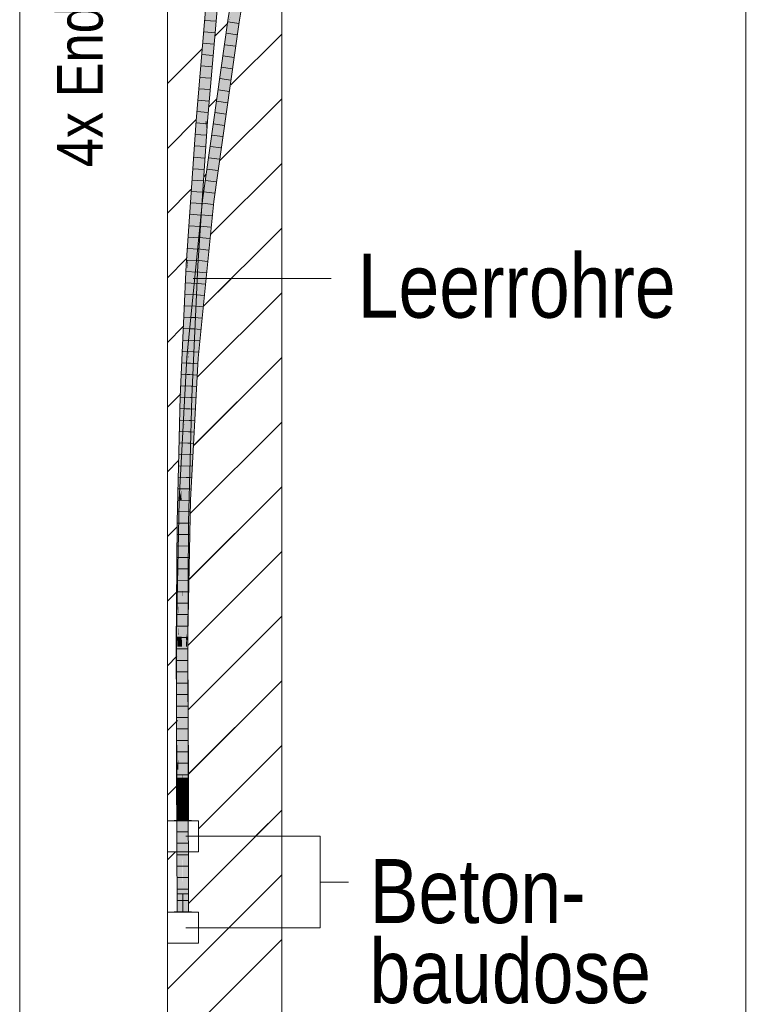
# Model space of a CAD drawing. Extents: x -620 to 3480, y 62 to 1102.
# Tile 238 of 256: x 175 to 191, y 917 to 939. Entities that reach past the tile are written whole.
import ezdxf
from ezdxf.lldxf.tags import DXFTag

# ---------------------------------------------------------------- set-up
doc = ezdxf.new("R2010")
doc.units = 0
doc.layers.get('0').update_dxf_attribs({"lineweight": 13})
for name, color, linetype, lineweight, true_color in [('E_Betonbaudose', 1, 'Continuous', 13, 0xff0000), ('E_Detail_Beschriftung', 7, 'Continuous', 13, 0x009900), ('E_Detail_Wandschraffur', 7, 'Continuous', 5, 0xc0c0c0), ('E_Leerrohr 25-A06G9STU8I', 7, 'Continuous', 9, 0xff8000), ('E_Leerrohr 25-Shading', 7, 'Continuous', 9, 0xff8000)]:
    doc.layers.add(name, color=color, linetype=linetype, lineweight=lineweight, true_color=true_color)
doc.layers.add('E_Detail_Linie_Text_Bem', color=7, linetype='Continuous', lineweight=13)
doc.styles.get("Standard").update_dxf_attribs({"font": 'ARIALN.TTF'})
tags = doc.linetypes.add('fein_strichliert', pattern=[4, 1, -2, 1]).pattern_tags.tags
tags[8:9] = [DXFTag(74, 4), DXFTag(75, 0), DXFTag(340, '0'), DXFTag(46, 0.0), DXFTag(50, 0.0), DXFTag(44, 0.0), DXFTag(45, 0.0)]
tags[6:7] = [DXFTag(74, 4), DXFTag(75, 0), DXFTag(340, '0'), DXFTag(46, 0.0), DXFTag(50, 0.0), DXFTag(44, 0.0), DXFTag(45, 0.0)]
tags[4:5] = [DXFTag(74, 4), DXFTag(75, 0), DXFTag(340, '0'), DXFTag(46, 0.0), DXFTag(50, 0.0), DXFTag(44, 0.0), DXFTag(45, 0.0)]
tags = doc.linetypes.add('fein_strichliert-A06G9STX8I', pattern=[4, 1, -2, 1]).pattern_tags.tags
tags[8:9] = [DXFTag(74, 4), DXFTag(75, 0), DXFTag(340, '0'), DXFTag(46, 0.0), DXFTag(50, 0.0), DXFTag(44, 0.0), DXFTag(45, 0.0)]
tags[6:7] = [DXFTag(74, 4), DXFTag(75, 0), DXFTag(340, '0'), DXFTag(46, 0.0), DXFTag(50, 0.0), DXFTag(44, 0.0), DXFTag(45, 0.0)]
tags[4:5] = [DXFTag(74, 4), DXFTag(75, 0), DXFTag(340, '0'), DXFTag(46, 0.0), DXFTag(50, 0.0), DXFTag(44, 0.0), DXFTag(45, 0.0)]
tags = doc.linetypes.add('STRICHPUNKT2-A06G9STV8I', pattern=[12.7, 6.35, -3.175, 0, -3.175]).pattern_tags.tags
tags[10:11] = [DXFTag(74, 4), DXFTag(75, 0), DXFTag(340, '0'), DXFTag(46, 0.0), DXFTag(50, 0.0), DXFTag(44, 0.0), DXFTag(45, 0.0)]
tags[8:9] = [DXFTag(74, 4), DXFTag(75, 0), DXFTag(340, '0'), DXFTag(46, 0.0), DXFTag(50, 0.0), DXFTag(44, 0.0), DXFTag(45, 0.0)]
tags[6:7] = [DXFTag(74, 4), DXFTag(75, 0), DXFTag(340, '0'), DXFTag(46, 0.0), DXFTag(50, 0.0), DXFTag(44, 0.0), DXFTag(45, 0.0)]
tags[4:5] = [DXFTag(74, 4), DXFTag(75, 0), DXFTag(340, '0'), DXFTag(46, 0.0), DXFTag(50, 0.0), DXFTag(44, 0.0), DXFTag(45, 0.0)]

# ---------------------------------------------------------------- blocks, each defined once
blk = doc.blocks.new('Shading-A06G9SG58I', base_point=(245.936, 771.218))
at = {"layer": 'E_Leerrohr 25-Shading', "color": 43, "true_color": 0xd7ab7f}
for points in [[(179.221, 939.924), (178.912, 936.356), (179.222, 939.924), (178.946, 936.353)], [(179.222, 939.924), (178.946, 936.353), (179.182, 939.05), (178.949, 936.353)], [(179.42, 939.599), (179.433, 939.906), (179.125, 936.34)], [(179.395, 939.036), (179.42, 939.599), (179.139, 936.339), (179.125, 936.34)], [(179.718, 939.224), (179.61, 938.542), (179.664, 938.649), (179.646, 938.537)], [(179.926, 939.159), (179.929, 939.194), (179.821, 938.511)], [(179.875, 938.622), (179.926, 939.159), (179.856, 938.506), (179.821, 938.511)], [(179.395, 939.036), (179.218, 937.172), (179.161, 936.337), (179.144, 936.338)], [(179.646, 938.537), (179.61, 938.542), (179.134, 934.936), (179.251, 935.839)], [(179.61, 938.542), (179.481, 937.619), (179.251, 935.839)], [(179.579, 936.673), (179.821, 938.511), (179.264, 934.588)], [(179.481, 937.619), (179.61, 938.542), (179.508, 937.825)], [(179.856, 938.506), (179.821, 938.511), (179.579, 936.673)], [(179.856, 938.506), (179.857, 938.506), (179.875, 938.622)], [(179.857, 938.506), (179.856, 938.506), (179.347, 934.915), (179.579, 936.673)], [(179.405, 937.098), (179.301, 936.326), (179.508, 937.825), (179.481, 937.619)], [(179.251, 935.839), (179.481, 937.619), (179.143, 935.025), (179.146, 935.051)], [(179.146, 935.051), (179.481, 937.619), (179.181, 935.407), (179.301, 936.326)], [(179.218, 937.172), (179.139, 936.339), (179.144, 936.338)], [(179.376, 936.9), (179.301, 936.326), (179.405, 937.098)], [(179.072, 934.612), (179.077, 934.611), (179.259, 936.07), (179.376, 936.9)], [(179.347, 934.915), (179.579, 936.673), (179.294, 934.585), (179.264, 934.588)], [(178.736, 933.197), (178.912, 936.356), (178.733, 933.197), (178.815, 934.906)], [(178.946, 936.353), (178.912, 936.356), (178.919, 935.917), (178.736, 933.197)], [(179.129, 936.121), (179.128, 936.183), (178.918, 933.186), (178.913, 933.187)], [(178.949, 936.353), (178.946, 936.353), (178.919, 935.917)], [(178.942, 933.591), (179.128, 936.183), (178.937, 933.543), (179.125, 936.34)], [(179.139, 936.339), (179.125, 936.34), (179.128, 936.183)], [(179.144, 936.338), (179.139, 936.339), (179.129, 936.121), (179.128, 936.183)], [(179.132, 935.908), (179.161, 936.337), (179.129, 936.121), (179.144, 936.338)], [(178.995, 934.099), (179.132, 935.908), (178.958, 933.751), (179.129, 936.121)], [(179.259, 936.07), (179.111, 935.029), (179.072, 934.612), (179.059, 934.613)], [(179.132, 935.908), (178.995, 934.099), (179.04, 934.529)], [(179.134, 934.936), (179.251, 935.839), (179.134, 934.935), (179.143, 935.025)], [(179.088, 934.61), (179.146, 935.051), (179.077, 934.611), (179.181, 935.407)], [(178.782, 934.232), (178.813, 934.879), (178.753, 933.817)], [(178.794, 934.543), (178.815, 934.906), (178.796, 934.587)], [(178.813, 934.879), (178.815, 934.906), (178.794, 934.533), (178.794, 934.543)], [(178.815, 934.906), (178.799, 934.678), (178.796, 934.587)], [(179.111, 935.029), (179.052, 934.614), (179.059, 934.613)], [(179.146, 935.051), (179.088, 934.61), (179.143, 935.025)], [(179.143, 935.025), (179.088, 934.61), (179.134, 934.935)], [(179.294, 934.585), (179.3, 934.584), (179.347, 934.915)], [(178.799, 934.678), (178.718, 933.261), (178.796, 934.587)], [(178.799, 934.678), (178.75, 933.941), (178.718, 933.261), (178.719, 933.309)], [(178.723, 933.284), (178.794, 934.543), (178.718, 933.261), (178.796, 934.587)], [(178.794, 934.543), (178.723, 933.284), (178.794, 934.533)], [(179.059, 934.613), (178.914, 932.959), (179.072, 934.612), (178.882, 932.517)], [(178.943, 933.185), (178.882, 932.517), (179.077, 934.611), (179.088, 934.61)], [(178.914, 932.959), (179.059, 934.613), (178.948, 933.433), (179.052, 934.614)], [(179.147, 933.219), (179.264, 934.588), (178.925, 931.158)], [(179.04, 934.529), (178.995, 934.099), (178.93, 933.186), (178.925, 933.186)], [(179.04, 934.529), (178.93, 933.186), (179.032, 934.41)], [(179.072, 934.612), (178.943, 933.185), (179.077, 934.611)], [(178.948, 933.433), (179.052, 934.614), (178.983, 933.912)], [(179.095, 932.502), (179.3, 934.584), (179.147, 933.219), (179.294, 934.585)], [(179.294, 934.585), (179.264, 934.588), (179.147, 933.219)], [(178.781, 934.196), (178.782, 934.232), (178.723, 933.284), (178.753, 933.817)], [(178.93, 933.186), (178.949, 933.185), (179.032, 934.41)], [(178.781, 934.196), (178.723, 933.284), (178.735, 933.39)], [(178.735, 933.39), (178.748, 933.512), (178.781, 934.196)], [(178.918, 933.186), (178.925, 933.186), (178.958, 933.751), (178.995, 934.099)], [(178.75, 933.941), (178.7, 933.199), (178.714, 933.198)], [(178.881, 932.878), (178.837, 932.173), (178.983, 933.912), (178.948, 933.433)], [(178.913, 933.187), (178.942, 933.591), (178.937, 933.543)], [(178.719, 933.198), (178.724, 933.198), (178.723, 933.284), (178.735, 933.39)], [(178.724, 933.198), (178.73, 933.197), (178.735, 933.39), (178.748, 933.512)], [(178.733, 933.197), (178.748, 933.512), (178.73, 933.197)], [(178.837, 932.173), (178.819, 931.884), (178.948, 933.433), (178.914, 932.959)], [(178.666, 931.773), (178.667, 931.795), (178.691, 933.017), (178.7, 933.199)], [(178.714, 933.198), (178.7, 933.199), (178.68, 932.159), (178.667, 931.795)], [(178.688, 932.392), (178.712, 933.018), (178.714, 933.198), (178.716, 933.198)], [(178.688, 932.392), (178.692, 932.367), (178.719, 933.198), (178.724, 933.198)], [(178.692, 932.367), (178.697, 932.339), (178.724, 933.198), (178.73, 933.197)], [(178.733, 933.197), (178.73, 933.197), (178.726, 932.98), (178.697, 932.339)], [(178.712, 933.018), (178.719, 933.198), (178.716, 933.198)], [(178.719, 933.309), (178.714, 933.198), (178.718, 933.261)], [(178.718, 933.261), (178.714, 933.198), (178.717, 933.22)], [(178.717, 933.22), (178.714, 933.198), (178.716, 933.198)], [(178.719, 933.198), (178.723, 933.284), (178.716, 933.198), (178.717, 933.22)], [(178.723, 933.284), (178.718, 933.261), (178.717, 933.22)], [(178.726, 932.98), (178.736, 933.197), (178.733, 933.197)], [(178.781, 930.311), (178.817, 930.31), (178.925, 933.186), (178.949, 933.185)], [(178.925, 933.186), (178.918, 933.186), (178.781, 930.311), (178.882, 932.517)], [(178.918, 933.186), (178.913, 933.187), (178.882, 932.517)], [(178.947, 931.156), (179.057, 932.153), (178.925, 931.158), (179.147, 933.219)], [(179.095, 932.502), (179.147, 933.219), (179.057, 932.153)], [(178.681, 932.805), (178.656, 931.558), (178.691, 933.017), (178.666, 931.773)], [(178.914, 932.959), (178.819, 931.884), (178.882, 932.517)], [(178.567, 930.319), (178.584, 930.318), (178.681, 932.805), (178.672, 932.325)], [(178.742, 931.172), (178.881, 932.878), (178.815, 932.207)], [(178.742, 931.172), (178.749, 931.172), (178.881, 932.878), (178.837, 932.173)], [(179.057, 932.153), (179.033, 931.871), (179.095, 932.502)], [(178.584, 930.318), (178.604, 930.317), (178.672, 932.325), (178.656, 931.558)], [(178.661, 931.564), (178.662, 931.573), (178.688, 932.392), (178.692, 932.367)], [(178.662, 931.573), (178.697, 932.339), (178.692, 932.367)], [(178.667, 931.795), (178.661, 931.564), (178.68, 932.159)], [(178.819, 931.884), (178.837, 932.173), (178.749, 931.172)], [(178.815, 932.207), (178.774, 931.745), (178.796, 931.947), (178.764, 931.551)], [(178.774, 931.745), (178.815, 932.207), (178.779, 931.85)], [(179.033, 931.871), (179.057, 932.153), (178.951, 931.156), (178.947, 931.156)], [(178.75, 931.548), (178.723, 931.174), (178.779, 931.85), (178.774, 931.745)], [(178.796, 931.947), (178.734, 931.196), (178.772, 931.595), (178.74, 931.207)], [(178.951, 931.156), (178.962, 931.155), (179.033, 931.871)], [(178.661, 931.564), (178.667, 931.795), (178.641, 931.133)], [(178.655, 931.502), (178.667, 931.795), (178.656, 931.558)], [(178.774, 931.745), (178.723, 931.174), (178.764, 931.551), (178.734, 931.196)], [(178.641, 931.133), (178.655, 931.502), (178.604, 930.317), (178.656, 931.558)], [(178.75, 931.548), (178.713, 931.174), (178.723, 931.174)], [(178.772, 931.595), (178.756, 931.399), (178.747, 931.24)], [(178.734, 931.196), (178.723, 931.174), (178.732, 931.173)], [(178.732, 931.173), (178.737, 931.173), (178.734, 931.196), (178.74, 931.207)], [(178.737, 931.173), (178.742, 931.172), (178.74, 931.207), (178.746, 931.22)], [(178.756, 931.399), (178.74, 931.207), (178.747, 931.24), (178.746, 931.22)], [(178.742, 931.172), (178.746, 931.22), (178.742, 931.172)], [(178.7, 930.275), (178.742, 931.172), (178.67, 929.744), (178.679, 929.932)], [(178.732, 931.173), (178.673, 929.835), (178.679, 929.932), (178.671, 929.774)], [(178.673, 929.835), (178.732, 931.173), (178.675, 929.925)], [(178.674, 929.9), (178.712, 930.731), (178.723, 931.174), (178.724, 931.174)], [(178.713, 931.174), (178.683, 930.252), (178.723, 931.174), (178.675, 929.937)], [(178.732, 931.173), (178.679, 929.932), (178.737, 931.173)], [(178.679, 929.932), (178.742, 931.172), (178.737, 931.173)], [(178.683, 930.252), (178.713, 931.174), (178.697, 930.812)], [(178.697, 930.812), (178.713, 931.174), (178.701, 930.963)], [(178.712, 930.731), (178.732, 931.173), (178.724, 931.174)], [(178.726, 930.754), (178.749, 931.172), (178.742, 931.172)], [(178.88, 930.071), (178.925, 931.158), (178.754, 928.054)], [(178.962, 931.155), (178.951, 931.156), (178.815, 928.489), (178.872, 929.877)], [(178.88, 930.071), (178.872, 929.877), (178.937, 930.974), (178.899, 930.307)], [(178.925, 931.158), (178.88, 930.071), (178.947, 931.156), (178.937, 930.974)], [(178.899, 930.307), (178.951, 931.156), (178.947, 931.156)], [(178.588, 928.255), (178.687, 930.573), (178.541, 928.062), (178.693, 930.82)], [(178.687, 930.573), (178.666, 929.714), (178.697, 930.812), (178.683, 930.252)], [(178.693, 930.82), (178.687, 930.573), (178.701, 930.963), (178.697, 930.812)], [(178.588, 928.255), (178.666, 929.714), (178.687, 930.573)], [(178.584, 930.318), (178.567, 930.319), (178.559, 928.992), (178.5, 927.582)], [(178.604, 930.317), (178.584, 930.318), (178.588, 929.673), (178.559, 928.992)], [(178.683, 930.252), (178.666, 929.714), (178.675, 929.937), (178.668, 929.756)], [(178.749, 927.576), (178.815, 930.205), (178.723, 927.576), (178.782, 929.436)], [(178.781, 930.311), (178.726, 928.114), (178.817, 930.31), (178.815, 930.205)], [(178.674, 929.9), (178.661, 929.579), (178.675, 929.925), (178.673, 929.835)], [(178.67, 929.744), (178.679, 929.932), (178.671, 929.774)], [(178.76, 928.053), (178.872, 929.877), (178.754, 928.054), (178.88, 930.071)], [(178.654, 929.442), (178.665, 929.699), (178.588, 928.255), (178.666, 929.714)], [(178.661, 929.579), (178.668, 929.756), (178.654, 929.442)], [(178.673, 929.835), (178.661, 929.579), (178.671, 929.774)], [(178.67, 929.744), (178.671, 929.774), (178.661, 929.579)], [(178.665, 929.699), (178.668, 929.756), (178.666, 929.714)], [(178.815, 928.489), (178.872, 929.877), (178.773, 928.053), (178.76, 928.053)], [(178.588, 929.673), (178.559, 928.992), (178.536, 927.579), (178.533, 927.579)], [(178.723, 927.576), (178.782, 929.436), (178.719, 927.576), (178.763, 928.988)], [(178.542, 928.062), (178.559, 928.992), (178.499, 927.58), (178.5, 927.582)], [(178.763, 928.988), (178.743, 928.514), (178.719, 927.576), (178.715, 927.576)], [(178.715, 927.576), (178.743, 928.514), (178.713, 927.576), (178.732, 928.256)], [(178.773, 928.053), (178.79, 928.052), (178.815, 928.489)], [(178.588, 928.255), (178.541, 928.062), (178.57, 928.061)], [(178.57, 928.061), (178.577, 928.06), (178.588, 928.255)], [(178.732, 928.256), (178.726, 928.114), (178.713, 927.576)], [(178.527, 925.633), (178.577, 928.06), (178.493, 925.633), (178.5, 925.969)], [(178.542, 928.062), (178.499, 927.58), (178.53, 927.579)], [(178.541, 928.062), (178.5, 925.969), (178.57, 928.061)], [(178.5, 925.969), (178.577, 928.06), (178.57, 928.061)], [(178.53, 925.633), (178.577, 928.06), (178.527, 925.633)], [(178.533, 927.579), (178.542, 928.062), (178.53, 927.579)], [(178.726, 926.642), (178.743, 927.147), (178.754, 928.054), (178.753, 927.687)], [(178.75, 925.968), (178.79, 928.052), (178.752, 927.205), (178.774, 928.053)], [(178.752, 927.205), (178.774, 928.053), (178.758, 927.606), (178.773, 928.053)], [(178.76, 928.053), (178.754, 928.054), (178.753, 927.687)], [(178.753, 927.431), (178.773, 928.053), (178.753, 927.687), (178.76, 928.053)], [(178.513, 926.473), (178.499, 927.58), (178.492, 926.473)], [(178.528, 926.473), (178.499, 927.58), (178.513, 926.473)], [(178.528, 926.473), (178.534, 927.28), (178.499, 927.58), (178.533, 927.579)], [(178.534, 927.28), (178.536, 927.579), (178.533, 927.579)], [(178.694, 924.848), (178.698, 925.038), (178.719, 927.576), (178.723, 927.576)], [(178.715, 927.576), (178.694, 924.848), (178.719, 927.576)], [(178.694, 924.848), (178.715, 927.576), (178.705, 926.473)], [(178.715, 927.576), (178.713, 927.576), (178.705, 926.473)], [(178.723, 927.576), (178.712, 926.473), (178.749, 927.576), (178.727, 926.473)], [(178.736, 926.473), (178.749, 927.576), (178.727, 926.473)], [(178.743, 927.147), (178.753, 927.431), (178.753, 927.687)], [(178.752, 927.205), (178.758, 927.606), (178.752, 927.363)], [(178.758, 927.606), (178.753, 927.431), (178.752, 927.363)], [(178.753, 927.431), (178.742, 927.105), (178.752, 927.363), (178.747, 927.16)], [(178.747, 927.16), (178.752, 927.205), (178.752, 927.363)], [(178.747, 927.16), (178.742, 927.105), (178.697, 925.131), (178.696, 925.111)], [(178.752, 927.205), (178.747, 927.16), (178.701, 925.189), (178.697, 925.131)], [(178.7, 925.289), (178.742, 927.105), (178.726, 926.473)], [(178.752, 927.205), (178.712, 925.632), (178.75, 925.968), (178.729, 925.632)], [(178.726, 926.473), (178.742, 927.105), (178.738, 927.007)], [(178.706, 925.632), (178.726, 926.473), (178.726, 926.642), (178.738, 927.007)], [(178.492, 926.473), (178.482, 925.072), (178.513, 926.473), (178.485, 925.072)], [(178.513, 926.473), (178.485, 925.072), (178.521, 925.661), (178.492, 925.072)], [(178.513, 926.473), (178.521, 925.661), (178.522, 925.794)], [(178.525, 926.473), (178.513, 926.473), (178.522, 925.794)], [(178.528, 926.473), (178.525, 926.473), (178.523, 925.697), (178.522, 925.794)], [(178.706, 925.632), (178.696, 925.111), (178.726, 926.473), (178.7, 925.289)], [(178.712, 926.473), (178.698, 925.038), (178.727, 926.473)], [(178.7, 925.069), (178.727, 926.473), (178.698, 925.069)], [(178.727, 926.473), (178.7, 925.069), (178.736, 926.473), (178.719, 925.069)], [(178.721, 925.111), (178.733, 925.111), (178.75, 925.968)], [(178.738, 925.632), (178.75, 925.968), (178.729, 925.632)], [(178.517, 925.113), (178.527, 925.633), (178.483, 925.113), (178.493, 925.633)], [(178.515, 925.071), (178.52, 925.481), (178.492, 925.072), (178.521, 925.661)], [(178.513, 924.848), (178.517, 924.848), (178.523, 925.697)], [(178.523, 925.295), (178.53, 925.633), (178.517, 925.113), (178.527, 925.633)], [(178.52, 925.481), (178.523, 925.697), (178.521, 925.661)], [(178.521, 925.661), (178.523, 925.697), (178.522, 925.794)], [(178.699, 925.111), (178.729, 925.632), (178.701, 925.189)], [(178.699, 925.111), (178.721, 925.111), (178.729, 925.632), (178.738, 925.632)], [(178.712, 925.632), (178.701, 925.189), (178.729, 925.632)], [(178.517, 925.113), (178.519, 925.113), (178.523, 925.295)], [(178.699, 925.111), (178.701, 925.189), (178.697, 925.111), (178.697, 925.131)], [(178.482, 925.072), (178.48, 924.848), (178.485, 925.072)], [(178.485, 925.072), (178.48, 924.848), (178.492, 925.072)], [(178.48, 924.848), (178.513, 924.848), (178.492, 925.072), (178.515, 925.071)], [(178.517, 925.113), (178.483, 925.113), (178.52, 923.784), (178.502, 923.784)], [(178.502, 923.784), (178.483, 925.113), (178.484, 923.784)], [(178.517, 925.113), (178.519, 924.069), (178.519, 925.113), (178.521, 924.069)], [(178.698, 925.038), (178.694, 924.848), (178.696, 924.848)], [(178.697, 925.131), (178.696, 925.111), (178.697, 925.111)], [(178.697, 924.848), (178.697, 925.111), (178.696, 925.111)], [(178.7, 925.069), (178.696, 924.848), (178.719, 925.069), (178.717, 924.848)], [(178.698, 925.038), (178.696, 924.848), (178.698, 925.069), (178.7, 925.069)], [(178.697, 924.07), (178.699, 924.07), (178.697, 925.111), (178.699, 925.111)], [(178.711, 923.786), (178.721, 925.111), (178.699, 923.786), (178.699, 925.111)], [(178.724, 923.786), (178.721, 925.111), (178.711, 923.786)], [(178.721, 925.111), (178.724, 923.786), (178.733, 925.111), (178.734, 923.786)], [(178.48, 924.848), (178.494, 921.988), (178.523, 923.608), (178.531, 921.988)], [(178.48, 924.848), (178.523, 923.608), (178.513, 924.848)], [(178.523, 923.608), (178.517, 924.848), (178.513, 924.848)], [(178.696, 924.848), (178.694, 924.848), (178.707, 922.003)], [(178.717, 924.848), (178.696, 924.848), (178.707, 921.989), (178.707, 922.003)], [(178.717, 924.848), (178.707, 921.989), (178.74, 921.989)], [(178.74, 921.989), (178.744, 921.989), (178.717, 924.848), (178.73, 924.848)], [(178.519, 924.069), (178.523, 922.375), (178.521, 924.069)], [(178.697, 924.07), (178.699, 923.062), (178.699, 924.07)], [(178.523, 922.375), (178.502, 923.784), (178.487, 922.164), (178.484, 923.784)], [(178.502, 923.784), (178.523, 922.375), (178.52, 923.784)], [(178.7, 922.165), (178.711, 923.786), (178.699, 923.062), (178.699, 923.786)], [(178.727, 922.165), (178.724, 923.786), (178.7, 922.165), (178.711, 923.786)], [(178.724, 923.786), (178.727, 922.165), (178.734, 923.786), (178.737, 922.165)], [(178.523, 922.375), (178.487, 922.164), (178.523, 922.165)], [(178.5, 919.052), (178.536, 919.052), (178.487, 922.164), (178.523, 922.165)], [(178.7, 922.165), (178.713, 919.052), (178.727, 922.165), (178.75, 919.052)], [(178.75, 919.052), (178.737, 922.165), (178.727, 922.165)], [(178.495, 921.832), (178.532, 921.832), (178.494, 921.988), (178.531, 921.988)], [(178.707, 921.989), (178.709, 921.834), (178.74, 921.989), (178.742, 921.834)], [(178.742, 921.834), (178.745, 921.834), (178.74, 921.989), (178.744, 921.989)], [(178.497, 921.676), (178.533, 921.677), (178.495, 921.832), (178.532, 921.832)], [(178.709, 921.834), (178.71, 921.678), (178.742, 921.834), (178.745, 921.678)], [(178.745, 921.678), (178.747, 921.678), (178.742, 921.834), (178.745, 921.834)], [(178.498, 921.52), (178.534, 921.52), (178.497, 921.676), (178.533, 921.677)], [(178.499, 921.364), (178.535, 921.364), (178.498, 921.52), (178.534, 921.52)], [(178.71, 921.678), (178.711, 921.522), (178.745, 921.678), (178.747, 921.522)], [(178.711, 921.522), (178.712, 921.365), (178.747, 921.522), (178.748, 921.365)], [(178.747, 921.522), (178.748, 921.522), (178.745, 921.678), (178.747, 921.678)], [(178.748, 921.365), (178.749, 921.365), (178.747, 921.522), (178.748, 921.522)], [(178.499, 921.208), (178.536, 921.208), (178.499, 921.364), (178.535, 921.364)], [(178.713, 921.208), (178.749, 921.208), (178.712, 921.365), (178.749, 921.365)], [(178.5, 921.052), (178.536, 921.052), (178.499, 921.208), (178.536, 921.208)], [(178.713, 921.052), (178.75, 921.052), (178.713, 921.208), (178.749, 921.208)]]:
    blk.add_solid(points, dxfattribs=at)
at = {"layer": 'E_Leerrohr 25-Shading', "color": 31, "true_color": 0xfabd7f}
for points in [[(179.257, 939.921), (179.182, 939.05), (179.037, 936.346), (179.003, 936.349)], [(179.311, 939.916), (179.257, 939.921), (179.037, 936.346)], [(179.345, 939.913), (179.311, 939.916), (179.037, 936.346)], [(179.037, 936.346), (179.125, 936.34), (179.345, 939.913), (179.433, 939.906)], [(179.754, 939.219), (179.664, 938.649), (179.733, 938.524), (179.649, 938.536)], [(179.836, 939.207), (179.754, 939.219), (179.733, 938.524)], [(179.842, 939.207), (179.836, 939.207), (179.733, 938.524)], [(179.733, 938.524), (179.821, 938.511), (179.842, 939.207), (179.929, 939.194)], [(179.182, 939.05), (178.949, 936.353), (179.003, 936.349)], [(179.646, 938.537), (179.134, 934.936), (179.176, 934.599), (179.102, 934.608)], [(179.649, 938.536), (179.646, 938.537), (179.176, 934.599)], [(179.733, 938.524), (179.649, 938.536), (179.176, 934.599)], [(179.176, 934.599), (179.264, 934.588), (179.733, 938.524), (179.821, 938.511)], [(179.664, 938.649), (179.646, 938.537), (179.649, 938.536)], [(178.949, 936.353), (178.919, 935.917), (178.824, 933.192), (178.794, 933.194)], [(179.003, 936.349), (178.949, 936.353), (178.824, 933.192)], [(179.037, 936.346), (179.003, 936.349), (178.824, 933.192)], [(178.824, 933.192), (178.913, 933.187), (179.037, 936.346), (179.125, 936.34)], [(178.919, 935.917), (178.736, 933.197), (178.794, 933.194)], [(179.134, 934.936), (179.088, 934.61), (179.102, 934.608)], [(178.837, 931.165), (179.088, 934.61), (178.785, 931.169), (178.882, 932.517)], [(179.102, 934.608), (179.088, 934.61), (178.837, 931.165)], [(179.176, 934.599), (179.102, 934.608), (178.837, 931.165)], [(178.837, 931.165), (178.925, 931.158), (179.176, 934.599), (179.264, 934.588)], [(178.692, 930.314), (178.736, 933.197), (178.69, 930.314), (178.726, 932.98)], [(178.794, 933.194), (178.736, 933.197), (178.692, 930.314)], [(178.824, 933.192), (178.794, 933.194), (178.692, 930.314)], [(178.692, 930.314), (178.781, 930.311), (178.824, 933.192), (178.913, 933.187)], [(178.652, 930.315), (178.726, 932.98), (178.697, 932.339)], [(178.652, 930.315), (178.668, 930.315), (178.726, 932.98), (178.713, 932.037)], [(178.882, 932.517), (178.819, 931.884), (178.785, 931.169), (178.775, 931.169)], [(178.697, 932.339), (178.661, 931.564), (178.652, 930.315), (178.644, 930.316)], [(178.668, 930.315), (178.69, 930.314), (178.713, 932.037)], [(178.819, 931.884), (178.749, 931.172), (178.775, 931.169)], [(178.626, 930.316), (178.661, 931.564), (178.641, 931.133)], [(178.626, 930.316), (178.636, 930.316), (178.661, 931.564), (178.661, 931.535)], [(178.636, 930.316), (178.644, 930.316), (178.661, 931.535)], [(178.641, 931.133), (178.604, 930.317), (178.626, 930.316)], [(178.785, 931.169), (178.69, 928.492), (178.837, 931.165)], [(178.785, 931.169), (178.77, 930.842), (178.69, 928.492), (178.695, 928.857)], [(178.837, 931.165), (178.69, 928.492), (178.754, 928.054), (178.707, 928.055)], [(178.775, 931.169), (178.749, 931.172), (178.704, 929.382), (178.708, 929.645)], [(178.741, 930.312), (178.704, 929.382), (178.775, 930.979), (178.77, 930.842)], [(178.708, 929.645), (178.749, 931.172), (178.726, 930.754)], [(178.785, 931.169), (178.775, 931.169), (178.741, 930.312)], [(178.837, 931.165), (178.754, 928.054), (178.925, 931.158)], [(178.77, 930.842), (178.785, 931.169), (178.775, 930.979)], [(178.77, 930.842), (178.704, 929.382), (178.695, 928.857)], [(178.715, 930.237), (178.726, 930.754), (178.64, 928.058), (178.655, 928.604)], [(178.655, 928.604), (178.726, 930.754), (178.7, 930.275)], [(178.721, 930.455), (178.726, 930.754), (178.715, 930.237)], [(178.695, 929.168), (178.708, 929.645), (178.715, 930.237), (178.721, 930.455)], [(178.626, 930.316), (178.604, 930.317), (178.609, 928.453), (178.588, 929.673)], [(178.609, 928.453), (178.614, 928.168), (178.626, 930.316), (178.636, 930.316)], [(178.614, 928.168), (178.625, 927.58), (178.636, 930.316), (178.644, 930.316)], [(178.69, 930.206), (178.624, 927.578), (178.726, 928.114), (178.713, 927.576)], [(178.69, 930.314), (178.649, 929.13), (178.625, 927.58), (178.625, 927.583)], [(178.69, 930.314), (178.625, 927.58), (178.69, 930.206)], [(178.644, 930.316), (178.632, 928.645), (178.652, 930.315)], [(178.652, 930.315), (178.632, 928.645), (178.668, 930.315), (178.649, 929.13)], [(178.7, 930.275), (178.637, 928.058), (178.655, 928.604)], [(178.7, 930.275), (178.67, 929.744), (178.637, 928.058), (178.652, 929.029)], [(178.715, 930.237), (178.64, 928.058), (178.647, 928.058)], [(178.647, 928.058), (178.651, 928.058), (178.715, 930.237), (178.684, 928.889)], [(178.649, 929.13), (178.69, 930.314), (178.668, 930.315)], [(178.695, 929.168), (178.715, 930.237), (178.684, 928.889)], [(178.69, 930.206), (178.692, 930.314), (178.69, 930.314)], [(178.692, 930.314), (178.69, 930.206), (178.781, 930.311), (178.726, 928.114)], [(178.67, 929.744), (178.661, 929.579), (178.652, 929.029)], [(178.612, 928.274), (178.588, 929.673), (178.606, 927.578), (178.536, 927.579)], [(178.62, 928.059), (178.661, 929.579), (178.654, 929.442)], [(178.62, 928.059), (178.628, 928.058), (178.661, 929.579), (178.652, 929.029)], [(178.704, 929.382), (178.708, 929.645), (178.695, 929.168)], [(178.654, 929.442), (178.588, 928.255), (178.62, 928.059), (178.596, 928.06)], [(178.69, 928.492), (178.704, 929.382), (178.665, 928.057), (178.695, 929.168)], [(178.649, 929.13), (178.632, 928.645), (178.625, 927.583)], [(178.665, 928.057), (178.695, 929.168), (178.684, 928.889)], [(178.628, 928.058), (178.637, 928.058), (178.652, 929.029)], [(178.651, 928.058), (178.665, 928.057), (178.684, 928.889)], [(178.655, 928.604), (178.637, 928.058), (178.64, 928.058)], [(178.69, 928.492), (178.665, 928.057), (178.707, 928.055)], [(178.588, 928.255), (178.577, 928.06), (178.596, 928.06)], [(178.625, 927.58), (178.612, 928.274), (178.624, 927.578), (178.606, 927.578)], [(178.531, 925.418), (178.577, 928.06), (178.53, 925.633)], [(178.577, 928.06), (178.531, 925.418), (178.61, 925.84), (178.532, 925.171)], [(178.596, 928.06), (178.577, 928.06), (178.615, 926.641), (178.614, 926.441)], [(178.577, 928.06), (178.61, 925.84), (178.614, 926.441)], [(178.62, 928.059), (178.596, 928.06), (178.613, 926.818)], [(178.628, 928.058), (178.62, 928.059), (178.617, 926.545), (178.613, 926.818)], [(178.617, 926.545), (178.637, 928.058), (178.628, 928.058)], [(178.617, 926.545), (178.622, 926.177), (178.637, 928.058), (178.629, 926.717)], [(178.64, 927.578), (178.629, 926.717), (178.665, 928.057), (178.625, 925.968)], [(178.691, 925.632), (178.665, 928.057), (178.629, 925.632), (178.625, 925.968)], [(178.64, 928.058), (178.631, 927.026), (178.647, 928.058), (178.629, 926.717)], [(178.637, 928.058), (178.631, 927.026), (178.64, 928.058)], [(178.647, 928.058), (178.64, 927.578), (178.651, 928.058)], [(178.64, 927.578), (178.665, 928.057), (178.651, 928.058)], [(178.726, 926.642), (178.707, 928.055), (178.691, 925.632), (178.665, 928.057)], [(178.754, 928.054), (178.707, 928.055), (178.726, 926.642)], [(178.544, 927.279), (178.536, 927.579), (178.534, 927.28)], [(178.606, 927.278), (178.606, 927.578), (178.544, 927.279), (178.536, 927.579)], [(178.607, 925.07), (178.624, 927.578), (178.604, 925.07), (178.606, 927.578)], [(178.624, 927.578), (178.605, 924.848), (178.624, 927.578), (178.619, 924.848)], [(178.625, 927.578), (178.624, 927.578), (178.626, 927.38), (178.624, 927.33)], [(178.625, 927.578), (178.63, 926.473), (178.713, 927.576), (178.705, 926.473)], [(178.624, 927.33), (178.619, 924.848), (178.626, 927.38), (178.638, 924.848)], [(178.528, 926.473), (178.533, 925.07), (178.534, 927.28), (178.534, 925.07)], [(178.534, 927.28), (178.534, 925.07), (178.544, 927.279), (178.6, 925.07)], [(178.604, 924.889), (178.606, 927.278), (178.544, 927.279)], [(178.622, 926.177), (178.625, 925.968), (178.629, 926.717)], [(178.533, 925.071), (178.528, 926.473), (178.526, 925.071), (178.523, 925.697)], [(178.615, 926.641), (178.614, 926.441), (178.622, 926.177), (178.621, 926.126)], [(178.63, 926.473), (178.638, 924.848), (178.705, 926.473), (178.694, 924.848)], [(178.726, 926.642), (178.691, 925.632), (178.706, 925.632)], [(178.614, 926.441), (178.61, 925.84), (178.621, 926.126), (178.618, 925.913)], [(178.618, 925.913), (178.625, 925.968), (178.621, 926.126)], [(178.621, 926.126), (178.625, 925.968), (178.622, 926.177)], [(178.605, 925.112), (178.61, 925.84), (178.533, 925.112), (178.532, 925.171)], [(178.605, 925.112), (178.607, 925.112), (178.61, 925.84), (178.618, 925.913)], [(178.607, 925.112), (178.608, 925.112), (178.618, 925.913), (178.625, 925.968)], [(178.625, 925.968), (178.608, 925.112), (178.62, 925.112)], [(178.625, 925.968), (178.62, 925.112), (178.636, 925.112)], [(178.526, 925.071), (178.523, 925.697), (178.519, 925.071)], [(178.523, 925.295), (178.525, 925.113), (178.53, 925.633), (178.531, 925.418)], [(178.636, 925.112), (178.696, 925.111), (178.629, 925.632), (178.691, 925.632)], [(178.691, 925.632), (178.696, 925.111), (178.706, 925.632)], [(178.531, 925.418), (178.525, 925.113), (178.532, 925.171)], [(178.523, 925.295), (178.519, 925.113), (178.525, 925.113)], [(178.532, 925.171), (178.525, 925.113), (178.533, 925.112)], [(178.527, 924.848), (178.526, 925.071), (178.517, 924.848), (178.519, 925.071)], [(178.525, 925.113), (178.519, 925.113), (178.524, 923.483), (178.521, 924.069)], [(178.536, 922.796), (178.533, 925.112), (178.524, 923.379), (178.525, 925.113)], [(178.534, 924.848), (178.533, 925.071), (178.527, 924.848), (178.526, 925.071)], [(178.605, 925.112), (178.533, 925.112), (178.605, 925.024), (178.536, 922.796)], [(178.533, 925.07), (178.534, 924.848), (178.534, 925.07)], [(178.534, 925.07), (178.534, 924.848), (178.6, 925.07), (178.605, 924.848)], [(178.612, 922.165), (178.605, 925.024), (178.537, 922.165), (178.536, 922.796)], [(178.605, 924.848), (178.607, 925.07), (178.604, 924.889), (178.604, 925.07)], [(178.605, 925.024), (178.608, 925.112), (178.605, 925.112)], [(178.607, 925.103), (178.605, 925.024), (178.606, 924.681)], [(178.605, 925.024), (178.612, 922.165), (178.609, 923.785)], [(178.609, 923.785), (178.608, 925.112), (178.606, 924.681), (178.607, 925.103)], [(178.62, 925.112), (178.608, 925.112), (178.62, 923.785), (178.609, 923.785)], [(178.635, 924.07), (178.636, 925.112), (178.62, 924.07), (178.62, 925.112)], [(178.696, 925.111), (178.636, 925.112), (178.671, 924.07), (178.635, 924.07)], [(178.697, 924.07), (178.696, 925.111), (178.671, 924.07)], [(178.517, 924.848), (178.523, 923.608), (178.527, 924.848)], [(178.527, 924.848), (178.523, 923.608), (178.534, 924.848), (178.534, 923.779)], [(178.534, 923.779), (178.605, 924.848), (178.534, 924.848)], [(178.609, 924.069), (178.605, 924.848), (178.554, 924.069)], [(178.605, 924.848), (178.619, 921.988), (178.619, 924.848), (178.623, 921.988)], [(178.619, 924.848), (178.623, 921.988), (178.638, 924.848), (178.628, 921.988)], [(178.628, 921.988), (178.707, 921.989), (178.638, 924.848), (178.694, 924.848)], [(178.521, 924.069), (178.523, 922.375), (178.524, 923.483)], [(178.534, 923.779), (178.615, 922.07), (178.554, 924.069), (178.609, 924.069)], [(178.615, 922.07), (178.619, 921.988), (178.609, 924.069)], [(178.635, 923.257), (178.635, 924.07), (178.62, 923.257), (178.62, 924.07)], [(178.635, 924.07), (178.635, 923.062), (178.697, 924.07), (178.699, 923.062)], [(178.534, 923.779), (178.523, 923.608), (178.536, 921.988), (178.531, 921.988)], [(178.536, 921.988), (178.615, 921.988), (178.534, 923.779), (178.615, 922.07)], [(178.617, 922.165), (178.615, 923.785), (178.61, 923.062), (178.609, 923.785)], [(178.62, 923.785), (178.615, 923.785), (178.621, 922.165), (178.617, 922.165)], [(178.524, 923.379), (178.523, 922.375), (178.529, 922.58)], [(178.536, 922.796), (178.524, 923.379), (178.529, 922.58)], [(178.62, 923.257), (178.621, 922.165), (178.635, 923.257), (178.634, 922.165)], [(178.617, 922.165), (178.61, 923.062), (178.615, 922.165)], [(178.61, 923.062), (178.612, 922.165), (178.615, 922.165)], [(178.635, 923.062), (178.634, 922.165), (178.699, 923.062), (178.7, 922.165)], [(178.537, 922.165), (178.536, 922.796), (178.532, 922.165), (178.529, 922.58)], [(178.529, 922.58), (178.523, 922.375), (178.532, 922.165), (178.523, 922.165)], [(178.532, 922.165), (178.523, 922.165), (178.54, 919.052), (178.536, 919.052)], [(178.537, 922.165), (178.532, 922.165), (178.538, 921.276)], [(178.532, 922.165), (178.54, 919.052), (178.538, 921.276)], [(178.54, 919.052), (178.625, 919.052), (178.537, 922.165), (178.612, 922.165)], [(178.623, 919.962), (178.619, 921.378), (178.612, 922.165), (178.615, 922.165)], [(178.623, 919.962), (178.612, 922.165), (178.625, 919.052)], [(178.619, 921.378), (178.617, 922.165), (178.615, 922.165)], [(178.621, 922.165), (178.617, 922.165), (178.623, 919.962)], [(178.621, 922.165), (178.625, 919.052), (178.634, 922.165)], [(178.634, 922.165), (178.625, 919.052), (178.7, 922.165), (178.702, 919.052)], [(178.702, 919.052), (178.713, 919.052), (178.7, 922.165)], [(178.531, 921.988), (178.532, 921.832), (178.536, 921.988), (178.536, 921.832)], [(178.536, 921.832), (178.62, 921.833), (178.536, 921.988), (178.619, 921.988)], [(178.615, 921.988), (178.619, 921.988), (178.615, 922.07)], [(178.619, 921.988), (178.62, 921.833), (178.623, 921.988), (178.623, 921.833)], [(178.623, 921.988), (178.623, 921.833), (178.628, 921.988), (178.627, 921.833)], [(178.627, 921.833), (178.709, 921.834), (178.628, 921.988), (178.707, 921.989)], [(178.532, 921.832), (178.533, 921.677), (178.536, 921.832), (178.536, 921.677)], [(178.536, 921.677), (178.622, 921.677), (178.536, 921.832), (178.62, 921.833)], [(178.62, 921.833), (178.622, 921.677), (178.623, 921.833), (178.624, 921.677)], [(178.623, 921.833), (178.624, 921.677), (178.627, 921.833), (178.627, 921.677)], [(178.627, 921.677), (178.71, 921.678), (178.627, 921.833), (178.709, 921.834)], [(178.533, 921.677), (178.534, 921.52), (178.536, 921.677), (178.536, 921.52)], [(178.534, 921.52), (178.535, 921.364), (178.536, 921.52), (178.536, 921.364)], [(178.536, 921.52), (178.623, 921.521), (178.536, 921.677), (178.622, 921.677)], [(178.536, 921.364), (178.624, 921.365), (178.536, 921.52), (178.623, 921.521)], [(178.622, 921.677), (178.623, 921.521), (178.624, 921.677), (178.624, 921.521)], [(178.623, 921.521), (178.624, 921.365), (178.624, 921.521), (178.624, 921.365)], [(178.624, 921.677), (178.624, 921.521), (178.627, 921.677), (178.626, 921.521)], [(178.624, 921.365), (178.712, 921.365), (178.624, 921.521), (178.711, 921.522)], [(178.626, 921.521), (178.711, 921.522), (178.627, 921.677), (178.71, 921.678)], [(178.536, 921.208), (178.624, 921.208), (178.535, 921.364), (178.624, 921.365)], [(178.624, 921.208), (178.713, 921.208), (178.624, 921.365), (178.712, 921.365)], [(178.536, 921.052), (178.625, 921.052), (178.536, 921.208), (178.624, 921.208)], [(178.625, 921.052), (178.713, 921.052), (178.624, 921.208), (178.713, 921.208)]]:
    blk.add_solid(points, dxfattribs=at)
at = {"layer": 'E_Leerrohr 25-Shading', "color": 31, "true_color": 0xecb67f}
for points in [[(178.625, 921.446), (178.5, 921.446), (178.625, 921.052), (178.5, 921.052)], [(178.75, 921.446), (178.625, 921.446), (178.75, 921.052), (178.625, 921.052)], [(178.625, 921.052), (178.435, 921.052), (178.625, 921.046), (178.435, 921.046)], [(178.657, 921.052), (178.625, 921.052), (178.657, 921.046), (178.625, 921.046)], [(178.815, 921.046), (178.815, 921.052), (178.657, 921.046), (178.657, 921.052)], [(178.625, 919.446), (178.5, 919.446), (178.625, 919.052), (178.5, 919.052)], [(178.75, 919.446), (178.625, 919.446), (178.75, 919.052), (178.625, 919.052)], [(178.625, 919.052), (178.435, 919.052), (178.625, 919.046), (178.435, 919.046)], [(178.657, 919.052), (178.625, 919.052), (178.657, 919.046), (178.625, 919.046)], [(178.815, 919.046), (178.815, 919.052), (178.657, 919.046), (178.657, 919.052)]]:
    blk.add_solid(points, dxfattribs=at)
blk = doc.blocks.new('Referenz-A06G9STY8I')
at = {"layer": 'E_Betonbaudose', "linetype": 'Continuous', "ltscale": 0.13}
for p, q in [((178.285, 920.366), (178.285, 921.046)), ((178.285, 921.046), (178.965, 921.046)), ((178.965, 921.046), (178.965, 920.366)), ((178.965, 920.366), (178.285, 920.366)), ((178.285, 918.366), (178.285, 919.046)), ((178.285, 919.046), (178.965, 919.046)), ((178.965, 919.046), (178.965, 918.366)), ((178.965, 918.366), (178.285, 918.366))]:
    blk.add_line(p, q, dxfattribs=at)
at = {"layer": 'E_Detail_Linie_Text_Bem', "linetype": 'fein_strichliert-A06G9STX8I', "ltscale": 0.65}
for p, q in [((190.937, 900.816), (190.937, 962.133)), ((175.056, 901.898), (175.056, 954.777))]:
    blk.add_line(p, q, dxfattribs=at)
at = {"layer": 'E_Detail_Linie_Text_Bem', "linetype": 'Continuous', "ltscale": 0.13}
for p, q in [((178.285, 930.906), (178.285, 942.706)), ((180.785, 942.706), (180.785, 902.706)), ((178.285, 930.706), (178.285, 930.906)), ((178.285, 902.706), (178.285, 930.706))]:
    blk.add_line(p, q, dxfattribs=at)
at = {"layer": 'E_Detail_Linie_Text_Bem', "color": 0, "linetype": 'Continuous', "ltscale": 0.13}
for p, q in [((178.849, 932.903), (181.87, 932.903)), ((178.69, 920.706), (181.628, 920.706)), ((181.628, 918.706), (181.628, 920.706)), ((181.628, 919.706), (182.248, 919.706)), ((178.69, 918.706), (181.628, 918.706))]:
    blk.add_line(p, q, dxfattribs=at)
at = {"layer": 'E_Detail_Wandschraffur', "linetype": 'ByBlock', "ltscale": 0.13}
for p, q in [((179.322, 938.197), (179.6, 938.475)), ((178.285, 937.16), (179.036, 937.911)), ((179.436, 935.482), (180.785, 936.831)), ((179.08, 935.126), (179.132, 935.178)), ((178.285, 934.331), (178.8, 934.847)), ((179.082, 932.301), (180.785, 934.003)), ((179.074, 932.292), (179.685, 932.903)), ((178.285, 931.503), (178.63, 931.848)), ((178.856, 929.246), (180.785, 931.174)), ((178.868, 929.258), (180.785, 931.174)), ((178.285, 928.674), (178.53, 928.92)), ((178.756, 926.318), (180.785, 928.346)), ((178.767, 926.328), (180.785, 928.346)), ((178.285, 925.846), (178.483, 926.044)), ((178.737, 923.47), (180.785, 925.517)), ((178.761, 923.493), (180.785, 925.517)), ((178.285, 923.017), (178.506, 923.239)), ((178.965, 920.869), (180.785, 922.689)), ((178.965, 920.869), (180.785, 922.689)), ((178.285, 920.189), (178.461, 920.366)), ((178.285, 917.361), (180.785, 919.861))]:
    blk.add_line(p, q, dxfattribs=at)
at = {"layer": 'E_Detail_Wandschraffur', "linetype": 'fein_strichliert', "ltscale": 0.13}
for p, q in [((179.671, 937.132), (180.785, 938.245)), ((179.188, 936.649), (179.366, 936.827)), ((178.285, 935.745), (178.912, 936.373)), ((179.233, 933.866), (180.785, 935.417)), ((178.285, 932.917), (178.702, 933.334)), ((178.939, 930.743), (180.785, 932.588)), ((178.944, 930.748), (180.785, 932.588)), ((178.285, 930.088), (178.577, 930.381)), ((178.785, 927.76), (180.785, 929.76)), ((178.786, 927.761), (180.785, 929.76)), ((178.285, 927.26), (178.492, 927.467)), ((178.733, 924.88), (180.785, 926.932)), ((178.745, 924.892), (180.785, 926.932)), ((178.285, 924.432), (178.495, 924.642)), ((178.744, 922.062), (180.785, 924.103)), ((178.75, 922.068), (180.785, 924.103)), ((178.285, 921.603), (178.518, 921.837)), ((178.744, 919.234), (180.785, 921.275)), ((180.216, 920.706), (180.785, 921.275)), ((178.285, 915.947), (180.785, 918.446))]:
    blk.add_line(p, q, dxfattribs=at)
at = {"layer": 'E_Leerrohr 25-A06G9STU8I', "linetype": 'Continuous', "ltscale": 0.13}
for p, q in [((178.912, 936.356), (179.221, 939.924)), ((179.161, 936.337), (179.47, 939.903)), ((179.61, 938.542), (179.718, 939.224)), ((179.857, 938.506), (179.966, 939.189)), ((179.052, 934.614), (179.61, 938.542)), ((179.343, 938.523), (179.109, 938.542)), ((179.845, 938.474), (179.612, 938.508)), ((179.321, 938.274), (179.087, 938.293)), ((179.3, 934.584), (179.857, 938.506)), ((179.81, 938.227), (179.577, 938.26)), ((179.3, 938.025), (179.066, 938.044)), ((179.775, 937.979), (179.542, 938.012)), ((179.278, 937.776), (179.044, 937.795)), ((179.74, 937.732), (179.507, 937.765)), ((179.257, 937.527), (179.023, 937.546)), ((179.704, 937.485), (179.472, 937.517)), ((179.235, 937.278), (179.001, 937.297)), ((179.669, 937.237), (179.437, 937.269)), ((179.214, 937.029), (178.979, 937.047)), ((179.634, 936.99), (179.401, 937.022)), ((179.192, 936.78), (178.958, 936.798)), ((179.599, 936.743), (179.366, 936.774)), ((178.7, 933.199), (178.912, 936.356)), ((179.171, 936.531), (178.936, 936.549)), ((179.564, 936.495), (179.331, 936.526)), ((179.15, 936.282), (178.916, 936.3)), ((178.949, 933.185), (179.161, 936.337)), ((179.529, 936.248), (179.296, 936.278)), ((179.133, 936.033), (178.899, 936.05)), ((179.494, 936.001), (179.261, 936.031)), ((179.117, 935.783), (178.882, 935.801)), ((179.458, 935.753), (179.225, 935.783)), ((179.1, 935.534), (178.865, 935.551)), ((179.423, 935.506), (179.19, 935.535)), ((179.083, 935.285), (178.849, 935.301)), ((179.388, 935.258), (179.155, 935.288)), ((179.066, 935.036), (178.832, 935.052)), ((179.353, 935.011), (179.12, 935.04)), ((179.049, 934.786), (178.815, 934.802)), ((179.318, 934.764), (179.085, 934.792)), ((178.713, 931.174), (179.052, 934.614)), ((179.033, 934.537), (178.798, 934.553)), ((178.962, 931.155), (179.3, 934.584)), ((179.286, 934.516), (179.052, 934.544)), ((179.016, 934.288), (178.781, 934.303)), ((179.261, 934.268), (179.028, 934.295)), ((178.999, 934.039), (178.765, 934.053)), ((179.237, 934.019), (179.003, 934.046)), ((178.982, 933.789), (178.748, 933.804)), ((179.212, 933.771), (178.979, 933.797)), ((178.966, 933.54), (178.731, 933.554)), ((179.188, 933.522), (178.954, 933.548)), ((178.567, 930.319), (178.7, 933.199)), ((178.949, 933.291), (178.714, 933.304)), ((178.817, 930.31), (178.949, 933.185)), ((179.163, 933.274), (178.93, 933.299)), ((178.935, 933.041), (178.7, 933.055)), ((179.139, 933.026), (178.905, 933.049)), ((178.924, 932.792), (178.689, 932.805)), ((179.114, 932.777), (178.88, 932.8)), ((178.912, 932.542), (178.677, 932.555)), ((179.09, 932.529), (178.856, 932.551)), ((178.901, 932.293), (178.666, 932.305)), ((179.065, 932.28), (178.831, 932.302)), ((178.889, 932.043), (178.655, 932.055)), ((179.041, 932.032), (178.807, 932.053)), ((178.878, 931.794), (178.643, 931.805)), ((179.016, 931.783), (178.782, 931.804)), ((178.866, 931.544), (178.632, 931.555)), ((178.992, 931.535), (178.758, 931.554)), ((178.855, 931.295), (178.62, 931.305)), ((178.967, 931.287), (178.733, 931.305)), ((178.541, 928.062), (178.713, 931.174)), ((178.843, 931.045), (178.609, 931.055)), ((178.948, 931.038), (178.714, 931.056)), ((178.79, 928.052), (178.962, 931.155)), ((178.832, 930.796), (178.597, 930.805)), ((178.934, 930.789), (178.7, 930.806)), ((178.82, 930.546), (178.586, 930.555)), ((178.92, 930.539), (178.686, 930.556)), ((178.499, 927.58), (178.567, 930.319)), ((178.809, 930.297), (178.574, 930.305)), ((178.907, 930.29), (178.672, 930.306)), ((178.749, 927.576), (178.817, 930.31)), ((178.803, 930.047), (178.568, 930.055)), ((178.893, 930.041), (178.658, 930.056)), ((178.797, 929.797), (178.562, 929.805)), ((178.879, 929.792), (178.645, 929.806)), ((178.791, 929.548), (178.556, 929.555)), ((178.865, 929.542), (178.631, 929.556)), ((178.785, 929.298), (178.55, 929.305)), ((178.852, 929.293), (178.617, 929.306)), ((178.778, 929.048), (178.543, 929.054)), ((178.838, 929.044), (178.603, 929.056)), ((178.772, 928.798), (178.537, 928.804)), ((178.824, 928.795), (178.589, 928.806)), ((178.766, 928.549), (178.531, 928.554)), ((178.81, 928.545), (178.575, 928.556)), ((178.76, 928.299), (178.525, 928.304)), ((178.796, 928.296), (178.562, 928.306)), ((178.483, 925.113), (178.541, 928.062)), ((178.754, 928.049), (178.519, 928.054)), ((178.783, 928.047), (178.548, 928.056)), ((178.733, 925.111), (178.79, 928.052)), ((178.747, 927.8), (178.513, 927.804)), ((178.778, 927.797), (178.543, 927.805)), ((178.48, 924.848), (178.499, 927.58)), ((178.742, 927.55), (178.507, 927.554)), ((178.773, 927.548), (178.538, 927.555)), ((178.73, 924.848), (178.749, 927.576)), ((178.74, 927.3), (178.505, 927.303)), ((178.768, 927.298), (178.533, 927.305)), ((178.738, 927.05), (178.503, 927.053)), ((178.763, 927.048), (178.528, 927.055)), ((178.737, 926.8), (178.502, 926.803)), ((178.758, 926.799), (178.523, 926.805)), ((178.735, 926.551), (178.5, 926.553)), ((178.753, 926.549), (178.518, 926.554)), ((178.733, 926.301), (178.498, 926.303)), ((178.749, 926.299), (178.514, 926.304)), ((178.731, 926.051), (178.496, 926.053)), ((178.744, 926.05), (178.509, 926.054)), ((178.73, 925.801), (178.495, 925.803)), ((178.739, 925.8), (178.504, 925.804)), ((178.728, 925.551), (178.493, 925.552)), ((178.734, 925.55), (178.499, 925.553)), ((178.726, 925.301), (178.491, 925.302)), ((178.729, 925.301), (178.494, 925.303)), ((178.487, 922.164), (178.483, 925.113)), ((178.724, 925.052), (178.489, 925.052)), ((178.725, 925.051), (178.49, 925.053)), ((178.737, 922.165), (178.733, 925.111)), ((178.494, 921.988), (178.48, 924.848)), ((178.723, 924.802), (178.488, 924.802)), ((178.726, 924.801), (178.491, 924.803)), ((178.744, 921.989), (178.73, 924.848)), ((178.724, 924.552), (178.489, 924.552)), ((178.726, 924.551), (178.491, 924.553)), ((178.725, 924.302), (178.49, 924.302)), ((178.726, 924.301), (178.491, 924.303)), ((178.727, 924.052), (178.492, 924.052)), ((178.727, 924.051), (178.492, 924.052)), ((178.727, 923.801), (178.492, 923.802)), ((178.728, 923.802), (178.493, 923.802)), ((178.727, 923.552), (178.492, 923.552)), ((178.729, 923.552), (178.494, 923.552)), ((178.728, 923.302), (178.493, 923.302)), ((178.73, 923.302), (178.495, 923.302)), ((178.728, 923.052), (178.493, 923.052)), ((178.731, 923.052), (178.496, 923.052)), ((178.728, 922.802), (178.493, 922.802)), ((178.733, 922.802), (178.498, 922.801)), ((178.729, 922.552), (178.494, 922.552)), ((178.734, 922.552), (178.499, 922.551)), ((178.5, 919.052), (178.487, 922.164)), ((178.729, 922.302), (178.494, 922.302)), ((178.735, 922.302), (178.5, 922.301)), ((178.75, 919.052), (178.737, 922.165)), ((178.495, 921.832), (178.494, 921.988)), ((178.73, 922.052), (178.495, 922.052)), ((178.736, 922.052), (178.501, 922.051)), ((178.745, 921.834), (178.744, 921.989)), ((178.497, 921.676), (178.495, 921.832)), ((178.731, 921.802), (178.496, 921.802)), ((178.738, 921.803), (178.503, 921.801)), ((178.747, 921.678), (178.745, 921.834)), ((178.498, 921.52), (178.497, 921.676)), ((178.732, 921.552), (178.497, 921.552)), ((178.499, 921.364), (178.498, 921.52)), ((178.74, 921.553), (178.505, 921.551)), ((178.748, 921.522), (178.747, 921.678)), ((178.749, 921.365), (178.748, 921.522)), ((178.733, 921.302), (178.498, 921.302)), ((178.499, 921.208), (178.499, 921.364)), ((178.5, 921.446), (178.5, 921.052)), ((178.573, 921.446), (178.5, 921.446)), ((178.741, 921.302), (178.506, 921.301)), ((178.676, 921.446), (178.573, 921.446)), ((178.75, 921.446), (178.676, 921.446)), ((178.749, 921.208), (178.749, 921.365)), ((178.75, 921.052), (178.75, 921.446)), ((178.5, 921.052), (178.499, 921.208)), ((178.75, 921.052), (178.749, 921.208)), ((178.435, 921.052), (178.435, 921.046)), ((178.546, 921.052), (178.435, 921.052)), ((178.546, 921.046), (178.435, 921.046)), ((178.734, 921.052), (178.499, 921.052)), ((178.573, 921.052), (178.5, 921.052)), ((178.75, 921.052), (178.5, 921.052)), ((178.703, 921.052), (178.546, 921.052)), ((178.703, 921.046), (178.546, 921.046)), ((178.676, 921.052), (178.573, 921.052)), ((178.75, 921.052), (178.676, 921.052)), ((178.815, 921.052), (178.703, 921.052)), ((178.815, 921.046), (178.703, 921.046)), ((178.815, 921.046), (178.815, 921.052)), ((178.735, 920.802), (178.5, 920.802)), ((178.736, 920.552), (178.501, 920.552)), ((178.737, 920.302), (178.502, 920.302)), ((178.738, 920.052), (178.503, 920.052)), ((178.739, 919.802), (178.504, 919.802)), ((178.5, 919.446), (178.5, 919.052)), ((178.573, 919.446), (178.5, 919.446)), ((178.74, 919.552), (178.505, 919.552)), ((178.676, 919.446), (178.573, 919.446)), ((178.75, 919.446), (178.676, 919.446)), ((178.75, 919.052), (178.75, 919.446)), ((178.741, 919.302), (178.506, 919.302)), ((178.435, 919.052), (178.435, 919.046)), ((178.546, 919.052), (178.435, 919.052)), ((178.546, 919.046), (178.435, 919.046)), ((178.573, 919.052), (178.5, 919.052)), ((178.75, 919.052), (178.5, 919.052)), ((178.703, 919.052), (178.546, 919.052)), ((178.703, 919.046), (178.546, 919.046)), ((178.676, 919.052), (178.573, 919.052)), ((178.75, 919.052), (178.676, 919.052)), ((178.815, 919.052), (178.703, 919.052)), ((178.815, 919.046), (178.703, 919.046)), ((178.815, 919.046), (178.815, 919.052))]:
    blk.add_line(p, q, dxfattribs=at)
at = {"layer": 'E_Leerrohr 25-A06G9STU8I', "linetype": 'STRICHPUNKT2-A06G9STV8I', "lineweight": 5, "ltscale": 0.13}
for p, q in [((178.625, 921.052), (178.625, 921.446)), ((178.625, 919.052), (178.625, 919.446))]:
    blk.add_line(p, q, dxfattribs=at)
at = {"layer": 'E_Detail_Beschriftung', "linetype": 'Continuous', "ltscale": 0.13, "insert": (175.87, 935.33), "char_height": 1, "attachment_point": 1, "rotation": 90}
blk.add_mtext('{\\fArial Narrow;4x Endtülle}', dxfattribs=at)
at = {"layer": 'E_Detail_Beschriftung', "linetype": 'Continuous', "ltscale": 0.13, "char_height": 1.4, "attachment_point": 1}
for s, insert in [('{\\fArial Narrow;Leerrohre}', (182.448, 933.443)), ('{\\fArial Narrow;Beton-}', (182.706, 920.208)), ('{\\fArial Narrow;baudose}', (182.706, 918.458))]:
    blk.add_mtext(s, dxfattribs=dict(at, insert=insert))

msp = doc.modelspace()

# ---------------------------------------------------------------- block references
at = {"color": 8, "lineweight": 25, "ltscale": 0.25, "true_color": 0x808080}
msp.add_blockref('Referenz-A06G9STY8I', (0, 0), dxfattribs=at)
msp.add_blockref('Shading-A06G9SG58I', (245.936, 771.218))

doc.saveas('drawing.dxf')
